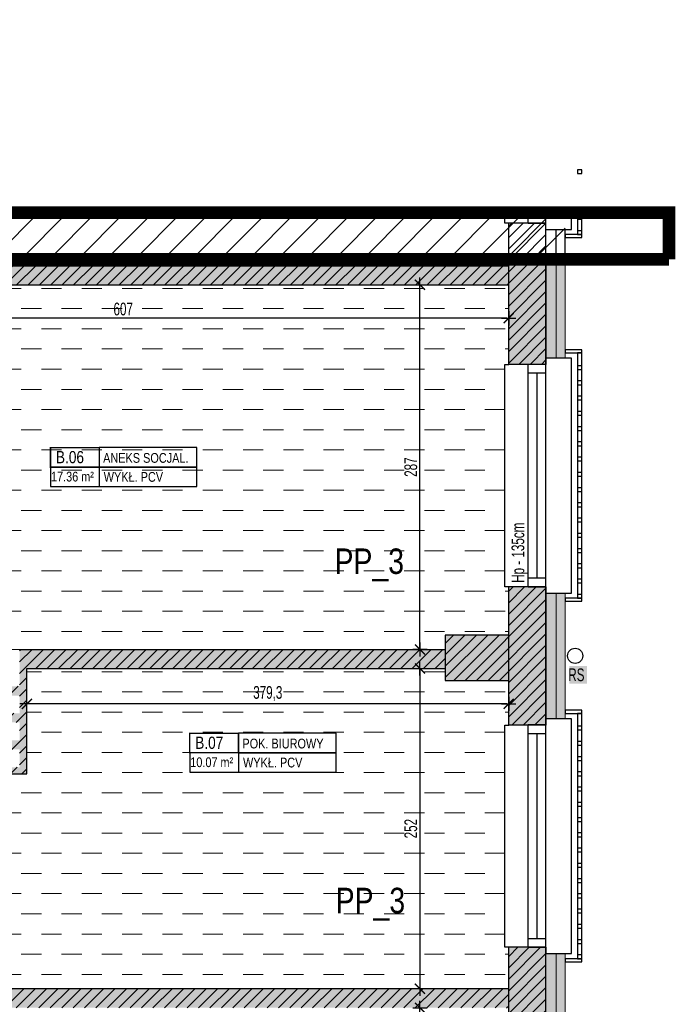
# Model space of a CAD drawing. Header units: millimetres. Extents: x 99331 to 130831, y -7610 to 25890.
# Tile 76 of 101: x 127929 to 128445, y 12616 to 13390. Entities that reach past the tile are written whole.
import ezdxf
from ezdxf.enums import TextEntityAlignment as Align

# ---------------------------------------------------------------- set-up
doc = ezdxf.new("R2010")
doc.units = ezdxf.units.MM
doc.linetypes.add('DASHED', pattern=[0.75, 0.5, -0.25])
doc.layers.get('DEFPOINTS').update_dxf_attribs({"lineweight": 9})
for name, color, linetype in [('_HSA_HATCH_WYPEŁNIENIA_PRZEGRÓD', 205, 'Continuous'), ('_HSA_OPIS', 43, 'Continuous'), ('_HSA_STOLARKA_ZEWNĘTRZNA', 132, 'Continuous'), ('_HSA_WIDOKOWE', 1, 'Continuous'), ('_HSA_WIDOKOWE_CIENKIE', 8, 'Continuous'), ('_HSA_WYM_50', 141, 'Continuous'), ('_HSA_ZAKRES_OPRACOWANIA', 213, 'Continuous'), ('_HSA_ŚCIANY_CIENKIE', 2, 'Continuous'), ('_HSA_ŚCIANY_DZIAŁOWE', 6, 'Continuous'), ('_HSA_ŚCIANY_KONSTRUKCYJNE', 3, 'Continuous'), ('_HSA_ŚCIANY_MUROWANE', 4, 'Continuous')]:
    doc.layers.add(name, color=color, linetype=linetype)
for name, color, linetype, lineweight in [('_HSA_IZOLACJA_TERMICZNA', 2, 'Continuous', 5), ('_HSA_POSADZKI', 145, 'Continuous', 5), ('_HSA_POSADZKI_OPIS', 43, 'Continuous', 5)]:
    doc.layers.add(name, color=color, linetype=linetype, lineweight=lineweight)
doc.layers.add('_HSA_ZAKRES_OPRACOWANIA_HATCH', color=31, linetype='Continuous', transparency=0.5)
doc.styles.add('Arial', font='Arial.ttf')
doc.styles.add('ARIAL_100', font='Arial.ttf', dxfattribs={"width": 0.8, "height": 20})
doc.styles.add('ARIAL_50', font='Arial Narrow.ttf', dxfattribs={"width": 0.8, "height": 10})
doc.linetypes.add('BATTING', pattern='A,0.00254,-2.54,[134,ltypeshp.shx,S=2.54,R=0,X=-2.54,Y=0],-5.08,[134,ltypeshp.shx,S=2.54,R=180,X=2.54,Y=0],-2.54', length=10.16254)
doc.dimstyles.new('WYM_WEWN_50', dxfattribs={"dimscale": 0.7, "dimtxt": 10, "dimasz": 2, "dimexe": 10, "dimexo": 0, "dimgap": 3, "dimtad": 1, "dimdec": 1, "dimrnd": 1e-05, "dimtxsty": 'ARIAL_50', "dimblk": 'Wym-03', "dimcen": 0, "dimdle": 10, "dimse1": 1, "dimse2": 1, "dimclrt": 256, "dimazin": 2, "dimtfac": 1, "dimtdec": 1, "dimtix": 1, "dimtmove": 2, "dimatfit": 0, "dimfxl": 1, "dimtolj": 1, "dimtzin": 0, "dimarcsym": 0})
pattern_1 = [(45, (56000, -8500), (-4.49012806, 4.49012806), [])]
pattern_2 = [(45, (40000, -8500), (-4.49012806, 4.49012806), [])]

# ---------------------------------------------------------------- blocks, each defined once
blk = doc.blocks.new('*U7')
blk.add_line((1, 0.4), (1, -0.4))
at = {"const_width": 0.03}
blk.add_lwpolyline([(0, 0), (1, 0), (1, 0.4), (0, 0.4)], close=True, dxfattribs=at)
for points in [[(1, 0), (3, 0), (3, 0.4), (1, 0.4)], [(0, -0.4), (3, -0.4), (3, 0), (0, 0)]]:
    blk.add_lwpolyline(points, close=True)
at = {"style": 'Arial', "width": 0.8}
blk.add_attdef('NR', text='', height=0.25, dxfattribs=at).set_placement((0.4, 0.08), align=Align.CENTER)
for tag, p in [('NAZWA', (1.079, 0.089)), ('0000', (0.03, -0.291)), ('WYK', (1.092, -0.301))]:
    blk.add_attdef(tag, p, '', height=0.2, dxfattribs=at)
blk = doc.blocks.new('*U46')
at = {"linetype": 'ByBlock', "ltscale": 10}
for p, q in [((0, 14), (175, 14)), ((0, 0), (0, 14)), ((7, 0), (7, 14)), ((168, 14), (168, 0)), ((175, 14), (175, 0)), ((0, 0), (175, 0)), ((7, 7), (168, 7))]:
    blk.add_line(p, q, dxfattribs=at)
blk = doc.blocks.new('kr')
for points in [[(7192.02, 8737), (7205.13, 8737), (7205.13, 8739.48), (7192.02, 8739.48)], [(7205.13, 8737), (7201.92, 8737), (7201.92, 8544.02), (7205.13, 8544.02)], [(7201.92, 8724.02), (7205.13, 8724.02), (7205.13, 8726.94), (7201.92, 8726.94)], [(7201.92, 8712.02), (7205.13, 8712.02), (7205.13, 8714.94), (7201.92, 8714.94)], [(7201.92, 8700.02), (7205.13, 8700.02), (7205.13, 8702.94), (7201.92, 8702.94)], [(7201.92, 8688.02), (7205.13, 8688.02), (7205.13, 8690.94), (7201.92, 8690.94)], [(7201.92, 8676.02), (7205.13, 8676.02), (7205.13, 8678.94), (7201.92, 8678.94)], [(7201.92, 8664.02), (7205.13, 8664.02), (7205.13, 8666.94), (7201.92, 8666.94)], [(7201.92, 8652.02), (7205.13, 8652.02), (7205.13, 8654.94), (7201.92, 8654.94)], [(7201.92, 8640.02), (7205.13, 8640.02), (7205.13, 8642.94), (7201.92, 8642.94)], [(7201.92, 8628.02), (7205.13, 8628.02), (7205.13, 8630.94), (7201.92, 8630.94)], [(7201.92, 8616.02), (7205.13, 8616.02), (7205.13, 8618.94), (7201.92, 8618.94)], [(7201.92, 8604.02), (7205.13, 8604.02), (7205.13, 8606.94), (7201.92, 8606.94)], [(7201.92, 8592.02), (7205.13, 8592.02), (7205.13, 8594.94), (7201.92, 8594.94)], [(7201.92, 8580.02), (7205.13, 8580.02), (7205.13, 8582.94), (7201.92, 8582.94)], [(7201.92, 8568.02), (7205.13, 8568.02), (7205.13, 8570.94), (7201.92, 8570.94)], [(7201.92, 8556.02), (7205.13, 8556.02), (7205.13, 8558.94), (7201.92, 8558.94)], [(7201.92, 8544.02), (7205.13, 8544.02), (7205.13, 8546.94), (7201.92, 8546.94)], [(7192.02, 8541.54), (7205.13, 8541.54), (7205.13, 8544.02), (7192.02, 8544.02)]]:
    blk.add_lwpolyline(points, close=True)
blk = doc.blocks.new('Wym-03')
for p, q in [((-4, 0), (4, 0)), ((0, 4), (0, -4))]:
    blk.add_line(p, q)
blk.add_lwpolyline([(-2.83, -2.83, 0.8, 0.8, 0), (2.83, 2.83, 0.05, 0.05, 0)], format="xyseb")
blk = doc.blocks.new('*D258')
at = {"layer": '_HSA_WYM_50', "color": 0, "lineweight": -2, "transparency": 16777216}
blk.add_line((128243.97, 12389.78), (128243.97, 12611.48), dxfattribs=at)
at = {"layer": 'DEFPOINTS', "color": 0, "transparency": 16777216}
for p in [(128243.97, 12612.88), (128313.81, 12612.88), (128313.81, 12388.38)]:
    blk.add_point(p, dxfattribs=at)
at = {"layer": '_HSA_WYM_50', "color": 0, "lineweight": -2, "transparency": 16777216, "xscale": 1.4, "yscale": 1.4, "zscale": 1.4}
for p, rotation in [((128243.97, 12612.88), 90), ((128243.97, 12388.38), 270)]:
    blk.add_blockref('Wym-03', p, dxfattribs=dict(at, rotation=rotation))
at = {"layer": '_HSA_WYM_50', "transparency": 16777216, "insert": (128235.86, 12500.63), "char_height": 10, "attachment_point": 5, "rotation": 90, "style": 'ARIAL_50'}
blk.add_mtext('\\A1;224,5', dxfattribs=at)
blk = doc.blocks.new('*D259')
at = {"layer": '_HSA_WYM_50', "color": 0, "lineweight": -2, "transparency": 16777216}
blk.add_line((128243.97, 12878.48), (128243.97, 12629.28), dxfattribs=at)
at = {"layer": 'DEFPOINTS', "color": 0, "transparency": 16777216}
for p in [(128263.81, 12879.88), (128243.97, 12627.88), (128263.81, 12627.88)]:
    blk.add_point(p, dxfattribs=at)
at = {"layer": '_HSA_WYM_50', "color": 0, "lineweight": -2, "transparency": 16777216, "xscale": 1.4, "yscale": 1.4, "zscale": 1.4}
for p, rotation in [((128243.97, 12879.88), 90), ((128243.97, 12627.88), 270)]:
    blk.add_blockref('Wym-03', p, dxfattribs=dict(at, rotation=rotation))
at = {"layer": '_HSA_WYM_50', "transparency": 16777216, "insert": (128236.76, 12753.88), "char_height": 10, "attachment_point": 5, "rotation": 90, "style": 'ARIAL_50'}
blk.add_mtext('\\A1;252', dxfattribs=at)
blk = doc.blocks.new('*D260')
at = {"layer": '_HSA_WYM_50', "color": 0, "lineweight": -2, "transparency": 16777216}
blk.add_line((128243.97, 12896.28), (128243.97, 13180.48), dxfattribs=at)
at = {"layer": 'DEFPOINTS', "color": 0, "transparency": 16777216}
for p in [(128243.97, 13181.88), (128263.81, 13181.88), (128263.81, 12894.88)]:
    blk.add_point(p, dxfattribs=at)
at = {"layer": '_HSA_WYM_50', "color": 0, "lineweight": -2, "transparency": 16777216, "xscale": 1.4, "yscale": 1.4, "zscale": 1.4}
for p, rotation in [((128243.97, 13181.88), 90), ((128243.97, 12894.88), 270)]:
    blk.add_blockref('Wym-03', p, dxfattribs=dict(at, rotation=rotation))
at = {"layer": '_HSA_WYM_50', "transparency": 16777216, "insert": (128236.76, 13038.38), "char_height": 10, "attachment_point": 5, "rotation": 90, "style": 'ARIAL_50'}
blk.add_mtext('\\A1;287', dxfattribs=at)
blk = doc.blocks.new('*D261')
at = {"layer": '_HSA_WYM_50', "color": 0, "lineweight": -2, "transparency": 16777216}
blk.add_line((128312.41, 13155.52), (127708.21, 13155.52), dxfattribs=at)
at = {"layer": 'DEFPOINTS', "color": 0, "transparency": 16777216}
for p in [(127706.81, 13181.88), (128313.81, 13181.88), (127706.81, 13155.52)]:
    blk.add_point(p, dxfattribs=at)
at = {"layer": '_HSA_WYM_50', "color": 0, "lineweight": -2, "transparency": 16777216, "xscale": 1.4, "yscale": 1.4, "zscale": 1.4, "rotation": 180}
blk.add_blockref('Wym-03', (127706.81, 13155.52), dxfattribs=at)
at = {"layer": '_HSA_WYM_50', "color": 0, "lineweight": -2, "transparency": 16777216, "xscale": 1.4, "yscale": 1.4, "zscale": 1.4}
blk.add_blockref('Wym-03', (128313.81, 13155.52), dxfattribs=at)
at = {"layer": '_HSA_WYM_50', "transparency": 16777216, "insert": (128010.31, 13162.73), "char_height": 10, "attachment_point": 5, "style": 'ARIAL_50'}
blk.add_mtext('\\A1;607', dxfattribs=at)
blk = doc.blocks.new('*D262')
at = {"layer": '_HSA_WYM_50', "color": 0, "lineweight": -2, "transparency": 16777216}
blk.add_line((128312.41, 12852.06), (127935.89, 12852.06), dxfattribs=at)
at = {"layer": 'DEFPOINTS', "color": 0, "transparency": 16777216}
for p in [(127934.49, 12870.53), (128313.81, 12870.53), (127934.49, 12852.06)]:
    blk.add_point(p, dxfattribs=at)
at = {"layer": '_HSA_WYM_50', "color": 0, "lineweight": -2, "transparency": 16777216, "xscale": 1.4, "yscale": 1.4, "zscale": 1.4, "rotation": 180}
blk.add_blockref('Wym-03', (127934.49, 12852.06), dxfattribs=at)
at = {"layer": '_HSA_WYM_50', "color": 0, "lineweight": -2, "transparency": 16777216, "xscale": 1.4, "yscale": 1.4, "zscale": 1.4}
blk.add_blockref('Wym-03', (128313.81, 12852.06), dxfattribs=at)
at = {"layer": '_HSA_WYM_50', "transparency": 16777216, "insert": (128124.15, 12860.17), "char_height": 10, "attachment_point": 5, "style": 'ARIAL_50'}
blk.add_mtext('\\A1;379,3', dxfattribs=at)

msp = doc.modelspace()

# ---------------------------------------------------------------- hatches: boundary and pattern name
at = {"layer": '_HSA_HATCH_WYPEŁNIENIA_PRZEGRÓD'}
h = msp.add_hatch(dxfattribs=at)
h.set_pattern_fill('ANSI31', color=256, scale=2, style=0)
h.set_pattern_definition(pattern_1)
h.paths.add_polyline_path([(128343.19, 12944.24), (128313.81, 12944.24), (128313.81, 12835.52), (128343.19, 12835.52)])
h.paths.add_polyline_path([(128313.81, 12906.25), (128263.81, 12906.25), (128263.81, 12870.53), (128313.81, 12870.53)])
h.paths.add_polyline_path([(128343.19, 12660.52), (128313.81, 12660.52), (128313.81, 12585.42), (128343.19, 12585.42)])
h.paths.add_polyline_path([(128343.19, 12410.42), (128313.81, 12410.42), (128313.81, 12249.35), (128343.19, 12249.35)])
h.paths.add_polyline_path([(128313.81, 12292.64), (128278.81, 12292.64), (128278.81, 12260.64), (128313.81, 12260.64)])
h.paths.add_polyline_path([(128343.19, 12139.35), (128313.81, 12139.35), (128313.81, 12097.92), (128343.19, 12097.92)])
h.paths.add_polyline_path([(128343.19, 11922.92), (128313.81, 11922.92), (128313.81, 11880.8), (128343.19, 11880.8)])
h.paths.add_polyline_path([(128313.81, 11705.8), (128278.81, 11705.8), (128278.81, 11672.8), (128313.81, 11672.8)])
h.paths.add_polyline_path([(120845.6, 16516.02), (125067.47, 16516.02), (125067.47, 17339.79), (120845.6, 17339.79)], flags=9)
h.paths.add_polyline_path([(126952.22, 11905.4), (127041.05, 11905.4), (127041.05, 11933.52), (126952.22, 11933.52)], flags=9)
h.paths.add_polyline_path([(128343.19, 13201.88), (128313.81, 13201.88), (128313.81, 13119.24), (128343.19, 13119.24)])
at = {"layer": '_HSA_HATCH_WYPEŁNIENIA_PRZEGRÓD', "true_color": 0x969696}
msp.add_hatch(color=252, dxfattribs=at).paths.add_polyline_path([(127691.81, 13201.88), (127691.81, 13068.86), (127706.81, 13068.86), (127706.81, 13181.88), (128313.81, 13181.88), (128313.81, 13196.88), (127706.81, 13196.88), (127706.81, 13201.88)])
at = {"layer": '_HSA_HATCH_WYPEŁNIENIA_PRZEGRÓD'}
h = msp.add_hatch(dxfattribs=at)
h.set_pattern_fill('ANSI31', color=256, scale=2, style=0)
h.set_pattern_definition(pattern_1)
h.paths.add_polyline_path([(127691.81, 13201.88), (127691.81, 13068.86), (127706.81, 13068.86), (127706.81, 13181.88), (128313.81, 13181.88), (128313.81, 13196.88), (127706.81, 13196.88), (127706.81, 13201.88)])
at = {"layer": '_HSA_HATCH_WYPEŁNIENIA_PRZEGRÓD', "true_color": 0x969696}
h = msp.add_hatch(color=252, dxfattribs=at)
h.paths.add_polyline_path([(128278.81, 11705.8), (128278.81, 11672.8), (128313.81, 11672.8), (128313.81, 11705.8)])
h.paths.add_polyline_path([(128313.81, 11922.92), (128313.81, 11880.8), (128343.19, 11880.8), (128343.19, 11885.8), (128358.19, 11885.8), (128358.19, 11917.92), (128343.19, 11917.92), (128343.19, 11922.92)])
h.paths.add_polyline_path([(128313.81, 12139.35), (128313.81, 12097.92), (128343.19, 12097.92), (128343.19, 12102.92), (128358.19, 12102.92), (128358.19, 12133.42), (128343.19, 12133.42), (128343.19, 12139.35)])
h.paths.add_polyline_path([(128313.81, 12410.42), (128313.81, 12292.64), (128278.81, 12292.64), (128278.81, 12260.64), (128313.81, 12260.64), (128313.81, 12249.35), (128343.19, 12249.35), (128343.19, 12255.42), (128358.19, 12255.42), (128358.19, 12405.42), (128343.19, 12405.42), (128343.19, 12410.42)])
h.paths.add_polyline_path([(128313.81, 12660.52), (128313.81, 12585.42), (128343.19, 12585.42), (128343.19, 12590.42), (128358.19, 12590.42), (128358.19, 12655.52), (128343.19, 12655.52), (128343.19, 12660.52)])
h.paths.add_polyline_path([(128313.81, 12944.24), (128313.81, 12906.25), (128263.81, 12906.25), (128263.81, 12870.53), (128313.81, 12870.53), (128313.81, 12835.52), (128343.19, 12835.52), (128343.19, 12840.52), (128358.19, 12840.52), (128358.19, 12939.24), (128343.19, 12939.24), (128343.19, 12944.24)])
h.paths.add_polyline_path([(128313.81, 13119.24), (128343.19, 13119.24), (128343.19, 13124.24), (128358.19, 13124.24), (128358.19, 13201.88), (128313.81, 13201.88)])
h = msp.add_hatch(color=252, dxfattribs=at)
h.paths.add_polyline_path([(127908.74, 12858.65), (127928.74, 12858.65), (127928.74, 12844.65), (127908.74, 12844.65)], flags=16)
h.paths.add_polyline_path([(127908.74, 12816.2), (127928.74, 12816.2), (127928.74, 12802.2), (127908.74, 12802.2)], flags=16)
h.paths.add_polyline_path([(128313.81, 12627.88), (127901.81, 12627.88), (127901.81, 12695.11), (127886.81, 12695.11), (127886.81, 12574.05), (127901.81, 12574.05), (127901.81, 12612.88), (128313.81, 12612.88)])
h.paths.add_polyline_path([(127908.74, 12411.72), (127908.74, 12425.72), (127928.74, 12425.72), (127928.74, 12411.72)], flags=16)
h.paths.add_polyline_path([(127905.74, 11912), (127925.74, 11912), (127925.74, 11898), (127925.74, 11880.88), (128313.81, 11880.88), (128313.81, 11894.88), (127928.84, 11894.88), (127928.84, 11955.93), (127901.81, 11955.93), (127901.81, 11970.05), (127886.81, 11970.05), (127886.81, 11862.05), (127901.81, 11862.05), (127901.81, 11880.88), (127905.74, 11880.88), (127905.74, 11898)])
h.paths.add_polyline_path([(127905.74, 11919.22), (127905.74, 11933.22), (127925.74, 11933.22), (127925.74, 11919.22)], flags=16)
h.paths.add_polyline_path([(127706.81, 11539.88), (127706.81, 11524.88)])
h.paths.add_polyline_path([(127886.81, 12335.05), (127901.81, 12335.05), (127901.81, 12372.38), (127908.74, 12372.38), (127908.74, 12390.5), (127908.74, 12404.5), (127928.74, 12404.5), (127928.74, 12390.5), (127928.74, 12372.38), (128313.81, 12372.38), (128313.81, 12388.38), (127931.84, 12388.38), (127931.84, 12443.43), (127901.81, 12443.43), (127901.81, 12463.05), (127886.81, 12463.05)])
h.paths.add_polyline_path([(127853.81, 12894.88), (127853.81, 12879.88), (127886.81, 12879.88), (127886.81, 12837.42), (127908.74, 12837.42), (127928.74, 12837.42), (127928.74, 12823.42), (127908.74, 12823.42), (127886.81, 12823.42), (127886.81, 12797.11), (127934.49, 12797.11), (127934.49, 12879.88), (128263.81, 12879.88), (128263.81, 12894.88), (127928.74, 12894.88), (127928.74, 12879.88), (127928.74, 12865.88), (127908.74, 12865.88), (127908.74, 12879.88), (127908.74, 12894.88)])
h.paths.add_polyline_path([(127751.81, 12879.88), (127751.81, 12894.88), (127706.81, 12894.88), (127706.81, 12968.86), (127691.81, 12968.86), (127691.81, 12811.14), (127706.81, 12811.14), (127706.81, 12879.88)])
h.paths.add_polyline_path([(127901.81, 11624.42), (127901.81, 11738.88), (127886.81, 11738.88), (127886.81, 11624.42)])
h.paths.add_polyline_path([(127901.81, 12089.05), (127901.81, 12233.05), (127886.81, 12233.05), (127886.81, 12089.05)])
h.paths.add_polyline_path([(127886.81, 11411.42), (127926.81, 11411.42), (127926.81, 11435.95), (127916.48, 11435.95), (127896.48, 11435.95), (127896.48, 11449.95), (127916.48, 11449.95), (127926.81, 11449.95), (127926.81, 11475.26), (127907.81, 11475.26), (127907.81, 11539.88), (127886.81, 11539.88), (127886.92, 11524.88), (127886.81, 11524.88), (127886.81, 11469.6), (127896.48, 11469.6), (127916.48, 11469.6), (127916.48, 11455.6), (127896.48, 11455.6), (127886.81, 11455.6), (127886.81, 11428.37), (127896.48, 11428.37), (127916.48, 11428.37), (127916.48, 11414.37), (127896.48, 11414.37), (127886.81, 11414.37)])
h.paths.add_polyline_path([(128023.81, 11391.42), (128059.54, 11391.42), (128059.54, 11396.42), (128313.81, 11396.42), (128313.81, 11391.42), (128358.19, 11391.42), (128358.19, 11431.42), (128343.19, 11431.42), (128343.19, 11436.42), (128313.81, 11436.42), (128313.81, 11411.42), (128023.81, 11411.42)])
h.paths.add_polyline_path([(128030.4, 11391.42), (128050.4, 11391.42), (128050.4, 11392.85), (128030.4, 11392.85)], flags=17)
h.paths.add_polyline_path([(127907.81, 11391.42), (127919.81, 11391.42), (127919.81, 11396.42), (127907.81, 11396.42)])
h.paths.add_polyline_path([(127789.81, 11391.42), (127801.81, 11391.42), (127801.81, 11396.42), (127789.81, 11396.42)])
at = {"layer": '_HSA_HATCH_WYPEŁNIENIA_PRZEGRÓD'}
h = msp.add_hatch(dxfattribs=at)
h.set_pattern_fill('ANSI31', color=256, scale=2, style=0)
h.set_pattern_definition(pattern_2)
h.paths.add_polyline_path([(128263.81, 12894.88), (127928.74, 12894.88), (127928.74, 12879.88), (127928.74, 12865.88), (127908.74, 12865.88), (127908.74, 12879.88), (127908.74, 12894.88), (127853.81, 12894.88), (127853.81, 12879.88), (127886.81, 12879.88), (127886.81, 12837.42), (127908.74, 12837.42), (127928.74, 12837.42), (127928.74, 12823.42), (127908.74, 12823.42), (127886.81, 12823.42), (127886.81, 12797.11), (127934.49, 12797.11), (127934.49, 12879.88), (128263.81, 12879.88)])
h.paths.add_polyline_path([(127928.74, 12858.65), (127928.74, 12844.65), (127908.74, 12844.65), (127908.74, 12858.65)], flags=16)
h.paths.add_polyline_path([(127928.74, 12816.2), (127928.74, 12802.2), (127908.74, 12802.2), (127908.74, 12816.2)], flags=16)
h = msp.add_hatch(dxfattribs=at)
h.set_pattern_fill('ANSI31', color=256, scale=2, style=0)
h.set_pattern_definition(pattern_2)
h.paths.add_polyline_path([(127886.81, 12574.05), (127901.81, 12574.05), (127901.81, 12612.88), (128313.81, 12612.88), (128313.81, 12627.88), (127901.81, 12627.88), (127901.81, 12695.11), (127886.81, 12695.11)])
at = {"layer": '_HSA_POSADZKI'}
h = msp.add_hatch(dxfattribs=at)
h.set_pattern_fill('DASH', color=256, scale=5, double=1)
h.set_pattern_definition([(0, (164712.387, -31302.803), (15.875, 15.875), [15.875, -15.875])])
h.paths.add_polyline_path([(128313.81, 11411.42), (127926.81, 11411.42), (127926.81, 11475.26), (127907.81, 11475.26), (127907.81, 11539.88), (127901.81, 11539.88), (127901.81, 11738.88), (127837.81, 11738.88), (127837.81, 11723.88), (127886.81, 11723.88), (127886.81, 11411.42), (127706.81, 11411.42), (127706.81, 11723.88), (127755.81, 11723.88), (127755.81, 11738.88), (127706.81, 11738.88), (127706.81, 12618.14), (127691.81, 12618.14), (127691.81, 12806.14), (127706.81, 12806.14), (127706.81, 12879.88), (127756.81, 12879.88), (127756.81, 12894.88), (127706.81, 12894.88), (127706.81, 13181.88), (128313.81, 13181.88), (128313.81, 13119.24), (128310.81, 13119.24), (128310.81, 12944.24), (128313.81, 12944.24), (128313.81, 12906.25), (128263.81, 12906.25), (128263.81, 12894.88), (127848.81, 12894.88), (127848.81, 12879.88), (127886.81, 12879.88), (127886.81, 12792.11), (127901.81, 12792.11), (127901.81, 12797.11), (127934.49, 12797.11), (127934.49, 12879.88), (128263.81, 12879.88), (128263.81, 12870.53), (128313.81, 12870.53), (128313.81, 12835.42), (128310.81, 12835.42), (128310.81, 12660.52), (128313.81, 12660.52), (128313.81, 12627.88), (127901.81, 12627.88), (127901.81, 12700.11), (127886.81, 12700.11), (127886.81, 12560.05), (127901.81, 12560.05), (127901.81, 12612.88), (128313.81, 12612.88), (128313.81, 12585.42), (128310.81, 12585.42), (128310.81, 12410.42), (128313.81, 12410.42), (128313.81, 12388.38), (127931.84, 12388.38), (127931.84, 12443.43), (127901.81, 12443.43), (127901.81, 12468.05), (127886.81, 12468.05), (127886.81, 12067.05), (127901.81, 12067.05), (127901.81, 12372.38), (128313.81, 12372.38), (128313.81, 12292.64), (128278.81, 12292.64), (128278.81, 12260.64), (128313.81, 12260.64), (128313.81, 12249.35), (128310.81, 12249.35), (128310.81, 12139.35), (128313.81, 12139.35), (128313.81, 12097.92), (128310.81, 12097.92), (128310.81, 11922.92), (128313.81, 11922.92), (128313.81, 11894.88), (127928.84, 11894.88), (127928.84, 11955.93), (127901.81, 11955.93), (127901.81, 11975.05), (127886.81, 11975.05), (127886.81, 11835.88), (127901.81, 11835.88), (127901.81, 11880.88), (128313.81, 11880.88), (128313.81, 11880.8), (128310.81, 11880.8), (128310.81, 11705.8), (128278.81, 11705.8), (128278.81, 11672.8), (128313.81, 11672.8), (128313.81, 11611.42), (128310.81, 11611.42), (128310.81, 11436.42), (128313.81, 11436.42)])
at = {"layer": '_HSA_ZAKRES_OPRACOWANIA_HATCH', "linetype": 'Continuous', "lineweight": 0}
h = msp.add_hatch(dxfattribs=at)
h.set_pattern_fill('ANSI31', color=256, scale=5, style=0)
h.set_pattern_definition([(45, (3403.783, -8500), (-11.2253202, 11.2253202), [])])
h.paths.add_polyline_path([(128358.19, 13238.73), (126601.39, 13238.73), (126601.39, 12860.53), (126749.33, 12860.53), (126749.33, 12895.53), (126784.33, 12895.53), (126784.33, 12911.25), (126844.33, 12911.25), (126844.33, 12902.53), (127686.81, 12902.53), (127686.81, 13201.88), (128358.19, 13201.88)])
h.paths.add_polyline_path([(126739.33, 11354.57), (128358.19, 11354.57), (128358.19, 11391.42), (127683.81, 11391.42), (127683.81, 11557.14), (127686.81, 12026.14), (127389.33, 12026.14), (127389.33, 12259.14), (126739.33, 12259.14)])
at = {"layer": '_HSA_ZAKRES_OPRACOWANIA_HATCH'}
h = msp.add_hatch(dxfattribs=at)
h.set_pattern_fill('ANSI31', color=256, scale=2, style=0)
h.set_pattern_definition([(45, (128323.5795, 13201.876), (-4.4901, 4.4901), [])])
h.paths.add_polyline_path([(128343.19, 13230.42), (128329.19, 13230.42), (128313.81, 13230.42), (128313.81, 13201.88), (128343.19, 13201.88)])

# ---------------------------------------------------------------- linework, layer by layer
at = {"layer": '_HSA_IZOLACJA_TERMICZNA', "color": 8, "linetype": 'BATTING', "ltscale": 0.6}
for p, q in [((128351.19, 13201.88), (128351.19, 13124.24)), ((128351.19, 12939.24), (128351.19, 12840.42)), ((128351.19, 12655.52), (128351.19, 12590.71))]:
    msp.add_line(p, q, dxfattribs=at)
at = {"layer": '_HSA_IZOLACJA_TERMICZNA'}
for p, q in [((128358.19, 13201.88), (128358.19, 13124.24)), ((128358.19, 12939.24), (128358.19, 12840.42)), ((128358.19, 12655.52), (128358.19, 12590.71))]:
    msp.add_line(p, q, dxfattribs=at)
at = {"layer": '_HSA_POSADZKI'}
for points in [[(127706.81, 13181.88), (128313.81, 13181.88), (128313.81, 13119.24), (128310.81, 13119.24), (128310.81, 12944.24), (128313.81, 12944.24), (128313.81, 12906.25), (128263.81, 12906.25), (128263.81, 12894.88), (127848.81, 12894.88)], [(127901.81, 12797.11), (127934.49, 12797.11), (127934.49, 12879.88), (128263.81, 12879.88), (128263.81, 12870.53), (128313.81, 12870.53), (128313.81, 12835.42), (128310.81, 12835.42), (128310.81, 12660.52), (128313.81, 12660.52), (128313.81, 12627.88), (127901.81, 12627.88)]]:
    msp.add_lwpolyline(points, dxfattribs=at)
at = {"layer": '_HSA_WIDOKOWE'}
for points in [[(128313.81, 12944.24), (128310.81, 12944.24), (128310.81, 13119.24), (128313.81, 13119.24)], [(128313.81, 12944.24), (128310.81, 12944.24), (128310.81, 13119.24), (128313.81, 13119.24)], [(128343.19, 12939.24), (128358.19, 12939.24), (128363.19, 12939.24), (128363.19, 13124.24), (128343.19, 13124.24)], [(128343.19, 12660.52), (128343.19, 12655.52), (128363.19, 12655.52), (128363.19, 12840.42), (128343.19, 12840.42), (128343.19, 12835.42)], [(128313.81, 12660.52), (128310.81, 12660.52), (128310.81, 12835.42), (128313.81, 12835.42)]]:
    msp.add_lwpolyline(points, dxfattribs=at)
at = {"layer": '_HSA_WIDOKOWE_CIENKIE', "ltscale": 10}
msp.add_lwpolyline([(128368.08, 13269.43), (128371.3, 13269.43), (128371.3, 13272.36), (128368.08, 13272.36)], close=True, dxfattribs=at)
at = {"layer": '_HSA_ZAKRES_OPRACOWANIA', "linetype": 'DASHED', "ltscale": 60, "const_width": 10}
for points in [[(128440.02, 11391.42), (128440.02, 11354.57), (126601.39, 11354.57), (126601.39, 13238.73), (128440.02, 13238.73), (128440.02, 13201.88)], [(126601.39, 12860.53), (126749.33, 12860.53), (126749.33, 12895.53), (126784.33, 12895.53), (126784.33, 12911.25), (126844.33, 12911.25), (126844.33, 12902.53), (127686.81, 12902.53), (127686.81, 13201.88), (128440.02, 13201.88)]]:
    msp.add_lwpolyline(points, dxfattribs=at)
at = {"layer": '_HSA_ZAKRES_OPRACOWANIA_HATCH', "linetype": 'ByBlock', "ltscale": 10}
for p, q in [((128329.19, 13230.42), (128329.19, 13238.73)), ((128329.19, 13237.42), (128343.19, 13237.42)), ((128336.19, 13237.42), (128336.19, 13238.73)), ((128343.19, 13230.42), (128343.19, 13238.73)), ((128329.19, 13230.42), (128343.19, 13230.42))]:
    msp.add_line(p, q, dxfattribs=at)
at = {"layer": '_HSA_ZAKRES_OPRACOWANIA_HATCH'}
for p, q in [((128313.81, 13201.88), (128313.81, 13230.42)), ((128343.19, 13201.88), (128343.19, 13230.42)), ((128358.19, 13201.88), (128358.19, 13225.42))]:
    msp.add_line(p, q, dxfattribs=at)
at = {"layer": '_HSA_ZAKRES_OPRACOWANIA_HATCH', "linetype": 'BATTING', "ltscale": 0.6}
msp.add_line((128351.19, 13201.88), (128351.19, 13225.42), dxfattribs=at)
at = {"layer": '_HSA_ZAKRES_OPRACOWANIA_HATCH'}
for points in [[(128313.81, 13230.42), (128310.81, 13230.42), (128310.81, 13238.73)], [(128343.19, 13225.42), (128363.19, 13225.42), (128363.19, 13238.73)], [(128368.08, 13238.73), (128368.08, 13221.43), (128371.3, 13221.43), (128371.3, 13238.73)], [(128343.19, 13230.42), (128313.81, 13230.42)]]:
    msp.add_lwpolyline(points, dxfattribs=at)
for points in [[(128368.08, 13233.43), (128371.3, 13233.43), (128371.3, 13236.36), (128368.08, 13236.36)], [(128358.19, 13218.95), (128371.3, 13218.95), (128371.3, 13221.43), (128358.19, 13221.43)], [(128368.08, 13221.43), (128371.3, 13221.43), (128371.3, 13224.36), (128368.08, 13224.36)]]:
    msp.add_lwpolyline(points, close=True, dxfattribs=at)
at = {"layer": '_HSA_ŚCIANY_CIENKIE'}
msp.add_circle((128366.19, 12889.88), 6, dxfattribs=at)
at = {"layer": '_HSA_ŚCIANY_DZIAŁOWE'}
for p, q in [((127706.81, 13196.88), (128313.81, 13196.88)), ((127706.81, 13181.88), (128313.81, 13181.88)), ((127928.74, 12894.88), (128263.81, 12894.88)), ((127934.49, 12879.88), (128263.81, 12879.88)), ((127934.49, 12797.11), (127934.49, 12879.88)), ((127886.81, 12797.11), (127934.49, 12797.11)), ((128313.81, 12627.88), (127901.81, 12627.88))]:
    msp.add_line(p, q, dxfattribs=at)
at = {"layer": '_HSA_ŚCIANY_KONSTRUKCYJNE'}
msp.add_lwpolyline([(128313.81, 12870.53), (128313.81, 12906.25), (128263.81, 12906.25), (128263.81, 12870.53)], close=True, dxfattribs=at)
at = {"layer": '_HSA_ŚCIANY_MUROWANE'}
for p, q in [((128313.81, 13119.24), (128313.81, 13201.88)), ((128343.19, 13119.24), (128343.19, 13201.88)), ((128343.19, 13201.88), (128343.19, 13119.24)), ((128343.19, 12835.42), (128343.19, 12944.24)), ((128343.19, 12944.24), (128343.19, 12835.42)), ((128313.81, 12585.42), (128313.81, 12660.52)), ((128343.19, 12585.42), (128343.19, 12660.52))]:
    msp.add_line(p, q, dxfattribs=at)
for points in [[(128343.19, 13119.24), (128313.81, 13119.24)], [(128343.19, 12835.42), (128313.81, 12835.42), (128313.81, 12944.24)], [(128343.19, 12944.24), (128313.81, 12944.24)], [(128343.19, 12660.52), (128313.81, 12660.52)]]:
    msp.add_lwpolyline(points, dxfattribs=at)

# ---------------------------------------------------------------- block references
at = {"layer": '_HSA_OPIS'}
ref = msp.add_blockref('*U7', (127953.05, 13038.38), dxfattribs=dict(at, xscale=38.4, yscale=38.4, zscale=38.4))
ref.add_attrib('NR', 'B.06', dxfattribs={"layer": '0', "height": 9.6, "style": 'Arial', "width": 0.8}).set_placement((127968.41, 13041.45), align=Align.CENTER)
ref.add_attrib('NAZWA', 'ANEKS SOCJAL.', (127994.5, 13041.78), dxfattribs={"layer": '0', "height": 7.68, "style": 'Arial', "width": 0.8})
ref.add_attrib('POW', '17.36', dxfattribs={"layer": '0', "height": 7.68, "style": 'Arial', "width": 0.8}).set_placement((127974.93, 13027.07), align=Align.RIGHT)
ref.add_attrib('M2', 'm²', dxfattribs={"layer": '0', "height": 7.68, "style": 'Arial', "width": 0.8}).set_placement((127987.21, 13027.07), align=Align.RIGHT)
ref.add_attrib('WYK', 'WYKŁ. PCV', (127994.99, 13026.83), dxfattribs={"layer": '0', "height": 7.68, "style": 'Arial', "width": 0.8})
ref = msp.add_blockref('*U7', (128062.71, 12813.6), dxfattribs=dict(at, xscale=38.4, yscale=38.4, zscale=38.4))
ref.add_attrib('NR', 'B.07', dxfattribs={"layer": '0', "height": 9.6, "style": 'Arial', "width": 0.8}).set_placement((128078.07, 12816.67), align=Align.CENTER)
ref.add_attrib('NAZWA', 'POK. BIUROWY', (128104.16, 12817), dxfattribs={"layer": '0', "height": 7.68, "style": 'Arial', "width": 0.8})
ref.add_attrib('POW', '10.07', dxfattribs={"layer": '0', "height": 7.68, "style": 'Arial', "width": 0.8}).set_placement((128084.59, 12802.3), align=Align.RIGHT)
ref.add_attrib('M2', 'm²', dxfattribs={"layer": '0', "height": 7.68, "style": 'Arial', "width": 0.8}).set_placement((128096.87, 12802.3), align=Align.RIGHT)
ref.add_attrib('WYK', 'WYKŁ. PCV', (128104.65, 12802.05), dxfattribs={"layer": '0', "height": 7.68, "style": 'Arial', "width": 0.8})
at = {"layer": '_HSA_STOLARKA_ZEWNĘTRZNA', "xscale": -1, "rotation": 270}
for p in [(128329.19, 12944.24), (128329.19, 12660.52)]:
    msp.add_blockref('*U46', p, dxfattribs=at)
at = {"layer": '_HSA_WIDOKOWE_CIENKIE', "ltscale": 10}
for p in [(121166.17, 4391.23), (121166.17, 4107.52)]:
    msp.add_blockref('kr', p, dxfattribs=at)

# ---------------------------------------------------------------- texts
at = {"layer": '_HSA_OPIS', "insert": (128316.08, 12947.33), "char_height": 10, "attachment_point": 1, "rotation": 90, "style": 'ARIAL_50'}
msp.add_mtext_dynamic_manual_height_columns('Hp - 135cm', width=206.5329, gutter_width=12.5, heights=[0], dxfattribs=at)
at = {"layer": '_HSA_OPIS', "insert": (128373.49, 12879.97), "char_height": 10, "attachment_point": 3, "style": 'ARIAL_50', "bg_fill": 1, "box_fill_scale": 1.2, "bg_fill_color": 256, "bg_fill_true_color": 16777214, "bg_fill_transparency": 0}
msp.add_mtext_dynamic_manual_height_columns('RS', width=10, gutter_width=15, heights=[0], dxfattribs=at)
at = {"layer": '_HSA_POSADZKI_OPIS', "char_height": 20, "attachment_point": 1, "style": 'ARIAL_100'}
for insert in [(128176.73, 12974.34), (128177.61, 12707.34)]:
    msp.add_mtext('PP_3', dxfattribs=dict(at, insert=insert))

# ---------------------------------------------------------------- dimensions: what is measured, and where the dimension line sits
at = {"layer": '_HSA_WYM_50'}
for p1, p2, distance, picture, middle in [((128313.81, 13181.88), (127706.81, 13181.88), 26.35, '*D261', (128010.31, 13162.73)), ((128263.81, 12894.88), (128263.81, 13181.88), 19.84, '*D260', (128236.76, 13038.38)), ((128263.81, 12879.88), (128263.81, 12627.88), -19.84, '*D259', (128236.76, 12753.88)), ((128313.81, 12870.53), (127934.49, 12870.53), 18.47, '*D262', (128124.15, 12860.17)), ((128313.81, 12388.38), (128313.81, 12612.88), 69.84, '*D258', (128235.86, 12500.63))]:
    dim = msp.add_aligned_dim(p1=p1, p2=p2, distance=distance, dimstyle='WYM_WEWN_50', dxfattribs=at)
    dim.commit()
    dim.dimension.update_dxf_attribs({"geometry": picture, "text_midpoint": middle})

doc.saveas('drawing.dxf')
